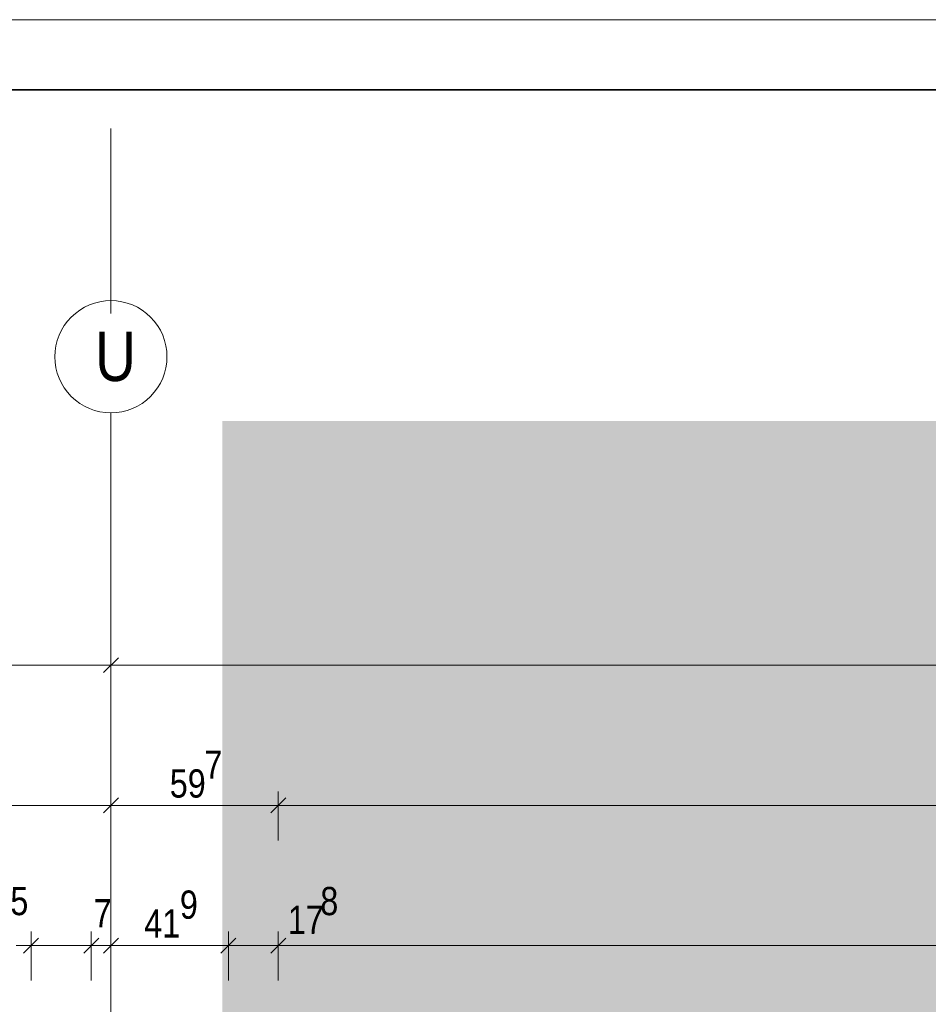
# Model space of a CAD drawing. Extents: x -420 to 300, y 62 to 1112.
# Tile 252 of 256: x -5 to 60, y 1042 to 1112. Entities that reach past the tile are written whole.
import ezdxf
from ezdxf.lldxf.tags import DXFTag

# ---------------------------------------------------------------- set-up
doc = ezdxf.new("R2010")
doc.units = 0
doc.layers.get('0').update_dxf_attribs({"lineweight": 13})
doc.layers.add('--Darstellung Teil 07-00', color=2, linetype='grob-A06CPUWHL0', lineweight=13, true_color=0xffff00, plot=False)
for name, color, linetype, lineweight in [('70 -71 Achsen- 1 Gebäudeachsen', 7, 'STRICHPUNKT2-A06CPUWML0', 18), ('iwb_Plankopf Rahmen', 7, 'Continuous', 35), ('Keine-A06CPUWIL0', 7, 'Continuous', 9)]:
    doc.layers.add(name, color=color, linetype=linetype, lineweight=lineweight)
doc.layers.add('70 -76 Bemaßung- 2 Allgemein', color=9, linetype='Continuous', lineweight=5, true_color=0x808080)
doc.layers.add('iwb_Layout BA_Markierung', color=7, linetype='Continuous', lineweight=9, true_color=0xbadcdc)
doc.styles.get("Standard").update_dxf_attribs({"font": 'ARIALN.TTF'})
tags = doc.linetypes.add('grob-A06CPUWHL0', pattern=[14, 3, -8, 3]).pattern_tags.tags
tags[8:9] = [DXFTag(74, 4), DXFTag(75, 0), DXFTag(340, '0'), DXFTag(46, 0.0), DXFTag(50, 0.0), DXFTag(44, 0.0), DXFTag(45, 0.0)]
tags[6:7] = [DXFTag(74, 4), DXFTag(75, 0), DXFTag(340, '0'), DXFTag(46, 0.0), DXFTag(50, 0.0), DXFTag(44, 0.0), DXFTag(45, 0.0)]
tags[4:5] = [DXFTag(74, 4), DXFTag(75, 0), DXFTag(340, '0'), DXFTag(46, 0.0), DXFTag(50, 0.0), DXFTag(44, 0.0), DXFTag(45, 0.0)]
tags = doc.linetypes.add('STRICHPUNKT2-A06CPUWML0', pattern=[12.7, 6.35, -3.175, 0, -3.175]).pattern_tags.tags
tags[10:11] = [DXFTag(74, 4), DXFTag(75, 0), DXFTag(340, '0'), DXFTag(46, 0.0), DXFTag(50, 0.0), DXFTag(44, 0.0), DXFTag(45, 0.0)]
tags[8:9] = [DXFTag(74, 4), DXFTag(75, 0), DXFTag(340, '0'), DXFTag(46, 0.0), DXFTag(50, 0.0), DXFTag(44, 0.0), DXFTag(45, 0.0)]
tags[6:7] = [DXFTag(74, 4), DXFTag(75, 0), DXFTag(340, '0'), DXFTag(46, 0.0), DXFTag(50, 0.0), DXFTag(44, 0.0), DXFTag(45, 0.0)]
tags[4:5] = [DXFTag(74, 4), DXFTag(75, 0), DXFTag(340, '0'), DXFTag(46, 0.0), DXFTag(50, 0.0), DXFTag(44, 0.0), DXFTag(45, 0.0)]

# ---------------------------------------------------------------- blocks, each defined once
blk = doc.blocks.new('Polygon-A06CPUWBL0', base_point=(9.64, 86.518))
at = {"color": 0, "linetype": 'ByBlock', "lineweight": -2, "ltscale": 0.13}
blk.add_solid([(9.807, 86.695), (9.64, 1083.814), (76.501, 86.518), (76.501, 1083.814)], dxfattribs=at)
blk = doc.blocks.new('Referenz-A06CPUWNL0', base_point=(-395.238, 76.953))
at = {"layer": '--Darstellung Teil 07-00', "color": 0, "linetype": 'grob-A06CPUWHL0', "lineweight": -2, "ltscale": 0.13}
blk.add_line((1.702, 1091.485), (1.702, 1104.674), dxfattribs=at)
at = {"layer": '70 -71 Achsen- 1 Gebäudeachsen', "color": 0, "linetype": 'STRICHPUNKT2-A06CPUWML0', "ltscale": 0.18}
blk.add_line((1.702, 1084.393), (1.702, 84.953), dxfattribs=at)
at = {"layer": '70 -76 Bemaßung- 2 Allgemein', "color": 0, "linetype": 'Continuous', "ltscale": 0.13}
for p, q in [((2.233, 1066.924), (1.172, 1065.863)), ((1.172, 1065.863), (2.233, 1066.924)), ((1.702, 1066.453), (1.702, 1067.393)), ((1.702, 1066.453), (1.702, 1067.393)), ((0.642, 1066.393), (-149.237, 1066.393)), ((2.202, 1066.393), (0.642, 1066.393)), ((1.202, 1066.393), (2.763, 1066.393)), ((76.501, 1066.393), (2.763, 1066.393)), ((1.702, 1056.453), (1.702, 1057.393)), ((1.702, 1056.453), (1.702, 1057.393)), ((13.642, 1053.893), (13.642, 1057.393)), ((13.642, 1053.893), (13.642, 1057.393)), ((0.642, 1056.393), (-301.237, 1056.393)), ((2.702, 1056.393), (0.642, 1056.393)), ((0.702, 1056.393), (2.763, 1056.393)), ((12.582, 1056.393), (2.763, 1056.393)), ((14.642, 1056.393), (12.582, 1056.393)), ((12.642, 1056.393), (14.703, 1056.393)), ((76.501, 1056.393), (14.703, 1056.393)), ((-3.998, 1043.893), (-3.998, 1047.393)), ((-3.998, 1043.893), (-3.998, 1047.393)), ((0.302, 1043.893), (0.302, 1047.393)), ((0.302, 1043.893), (0.302, 1047.393)), ((1.702, 1046.453), (1.702, 1047.393)), ((1.702, 1046.453), (1.702, 1047.393)), ((10.082, 1043.893), (10.082, 1047.393)), ((10.082, 1043.893), (10.082, 1047.393)), ((13.642, 1043.893), (13.642, 1047.393)), ((13.642, 1043.893), (13.642, 1047.393)), ((-2.998, 1046.393), (-5.058, 1046.393)), ((-2.998, 1046.393), (-5.058, 1046.393)), ((0.302, 1046.393), (-3.998, 1046.393)), ((-0.758, 1046.393), (-1.819, 1046.393)), ((1.302, 1046.393), (-0.758, 1046.393)), ((-0.698, 1046.393), (1.363, 1046.393)), ((1.702, 1046.393), (0.302, 1046.393)), ((0.702, 1046.393), (2.763, 1046.393)), ((0.702, 1046.393), (2.763, 1046.393)), ((1.363, 1046.393), (2.423, 1046.393)), ((2.763, 1046.393), (3.823, 1046.393)), ((9.022, 1046.393), (2.763, 1046.393)), ((9.022, 1046.393), (7.961, 1046.393)), ((11.082, 1046.393), (9.022, 1046.393)), ((11.082, 1046.393), (9.022, 1046.393)), ((13.642, 1046.393), (10.082, 1046.393)), ((12.642, 1046.393), (14.703, 1046.393)), ((12.642, 1046.393), (14.703, 1046.393)), ((14.703, 1046.393), (15.763, 1046.393)), ((76.501, 1046.393), (14.703, 1046.393))]:
    blk.add_line(p, q, dxfattribs=at)
at = {"layer": '70 -76 Bemaßung- 2 Allgemein', "color": 0, "linetype": 'Continuous', "lineweight": 20, "ltscale": 0.2}
for p, q in [((2.233, 1056.924), (1.172, 1055.863)), ((1.172, 1055.863), (2.233, 1056.924)), ((14.173, 1056.924), (13.112, 1055.863)), ((13.112, 1055.863), (14.173, 1056.924)), ((-3.467, 1046.924), (-4.528, 1045.863)), ((-3.467, 1046.924), (-4.528, 1045.863)), ((-0.228, 1045.863), (0.833, 1046.924)), ((0.833, 1046.924), (-0.228, 1045.863)), ((1.172, 1045.863), (2.233, 1046.924)), ((1.172, 1045.863), (2.233, 1046.924)), ((10.613, 1046.924), (9.552, 1045.863)), ((10.613, 1046.924), (9.552, 1045.863)), ((13.112, 1045.863), (14.173, 1046.924)), ((13.112, 1045.863), (14.173, 1046.924))]:
    blk.add_line(p, q, dxfattribs=at)
at = {"layer": 'Keine-A06CPUWIL0', "color": 0, "linetype": 'Continuous', "ltscale": 0.13}
for p, q in [((-0.183, 1091.921), (0.172, 1092.089)), ((0.172, 1092.089), (0.541, 1092.221)), ((0.541, 1092.221), (0.922, 1092.317)), ((0.922, 1092.317), (1.31, 1092.374)), ((1.31, 1092.374), (1.702, 1092.393)), ((1.702, 1092.393), (2.094, 1092.374)), ((2.094, 1092.374), (2.483, 1092.317)), ((2.483, 1092.317), (2.863, 1092.221)), ((2.863, 1092.221), (3.233, 1092.089)), ((3.233, 1092.089), (3.588, 1091.921)), ((-1.126, 1091.222), (-0.835, 1091.485)), ((-0.835, 1091.485), (-0.52, 1091.719)), ((-0.52, 1091.719), (-0.183, 1091.921)), ((3.588, 1091.921), (3.925, 1091.719)), ((3.925, 1091.719), (4.24, 1091.485)), ((4.24, 1091.485), (4.531, 1091.222)), ((-1.624, 1090.616), (-1.39, 1090.931)), ((-1.39, 1090.931), (-1.126, 1091.222)), ((4.531, 1091.222), (4.794, 1090.931)), ((4.794, 1090.931), (5.028, 1090.616)), ((-1.993, 1089.924), (-1.825, 1090.279)), ((-1.825, 1090.279), (-1.624, 1090.616)), ((5.028, 1090.616), (5.23, 1090.279)), ((5.23, 1090.279), (5.398, 1089.924)), ((-2.221, 1089.174), (-2.125, 1089.555)), ((-2.125, 1089.555), (-1.993, 1089.924)), ((5.398, 1089.924), (5.53, 1089.555)), ((5.53, 1089.555), (5.625, 1089.174)), ((-2.298, 1088.393), (-2.278, 1088.785)), ((-2.278, 1088.785), (-2.221, 1089.174)), ((5.625, 1089.174), (5.683, 1088.785)), ((5.683, 1088.785), (5.702, 1088.393)), ((-2.278, 1088.001), (-2.298, 1088.393)), ((-2.221, 1087.613), (-2.278, 1088.001)), ((5.683, 1088.001), (5.625, 1087.613)), ((5.702, 1088.393), (5.683, 1088.001)), ((-2.125, 1087.232), (-2.221, 1087.613)), ((-1.993, 1086.863), (-2.125, 1087.232)), ((5.53, 1087.232), (5.398, 1086.863)), ((5.625, 1087.613), (5.53, 1087.232)), ((-1.825, 1086.508), (-1.993, 1086.863)), ((-1.624, 1086.171), (-1.825, 1086.508)), ((5.23, 1086.508), (5.028, 1086.171)), ((5.398, 1086.863), (5.23, 1086.508)), ((-1.39, 1085.856), (-1.624, 1086.171)), ((-1.126, 1085.565), (-1.39, 1085.856)), ((4.794, 1085.856), (4.531, 1085.565)), ((5.028, 1086.171), (4.794, 1085.856)), ((-0.835, 1085.301), (-1.126, 1085.565)), ((-0.52, 1085.068), (-0.835, 1085.301)), ((-0.183, 1084.866), (-0.52, 1085.068)), ((3.925, 1085.068), (3.588, 1084.866)), ((4.24, 1085.301), (3.925, 1085.068)), ((4.531, 1085.565), (4.24, 1085.301)), ((0.172, 1084.698), (-0.183, 1084.866)), ((0.541, 1084.566), (0.172, 1084.698)), ((0.922, 1084.47), (0.541, 1084.566)), ((1.31, 1084.413), (0.922, 1084.47)), ((1.702, 1084.393), (1.31, 1084.413)), ((2.094, 1084.413), (1.702, 1084.393)), ((2.483, 1084.47), (2.094, 1084.413)), ((2.863, 1084.566), (2.483, 1084.47)), ((3.233, 1084.698), (2.863, 1084.566)), ((3.588, 1084.866), (3.233, 1084.698))]:
    blk.add_line(p, q, dxfattribs=at)
at = {"layer": '70 -76 Bemaßung- 2 Allgemein', "color": 0, "linetype": 'Continuous', "ltscale": 0.13, "char_height": 2.01377, "attachment_point": 1}
for s, insert in [('{\\fArial Narrow;7}', (8.374, 1060.305)), ('{\\fArial Narrow;59}', (5.901, 1058.963)), ('{\\fArial Narrow;8}', (16.64, 1050.578)), ('{\\fArial Narrow;5}', (-5.473, 1050.578)), ('{\\fArial Narrow;9}', (6.62, 1050.323)), ('{\\fArial Narrow;7}', (0.468, 1049.707)), ('{\\fArial Narrow;17}', (14.319, 1049.236)), ('{\\fArial Narrow;41}', (4.079, 1048.98))]:
    blk.add_mtext(s, dxfattribs=dict(at, insert=insert))
at = {"layer": 'Keine-A06CPUWIL0', "color": 0, "linetype": 'Continuous', "ltscale": 0.13, "insert": (0.57, 1090.184), "char_height": 3.5241, "attachment_point": 1}
blk.add_mtext('{\\fArial Narrow;U}', dxfattribs=at)

msp = doc.modelspace()

# ---------------------------------------------------------------- linework, layer by layer
at = {"layer": 'iwb_Plankopf Rahmen', "color": 8, "lineweight": 13, "ltscale": 0.13, "true_color": 0x808080}
msp.add_lwpolyline([(300.353, 62.433), (-419.647, 62.433), (-419.647, 1112.433), (300.353, 1112.433), (300.353, 62.433)], close=True, dxfattribs=at)
at = {"layer": 'iwb_Plankopf Rahmen', "ltscale": 0.35}
msp.add_lwpolyline([(-399.647, 67.433), (-399.647, 1107.433), (295.353, 1107.433), (295.353, 67.433), (-399.647, 67.433)], close=True, dxfattribs=at)

# ---------------------------------------------------------------- block references
at = {"color": 8, "lineweight": 13, "ltscale": 0.13, "true_color": 0x808080}
msp.add_blockref('Referenz-A06CPUWNL0', (-395.238, 76.953), dxfattribs=at)
at = {"layer": 'iwb_Layout BA_Markierung', "ltscale": 0.13}
msp.add_blockref('Polygon-A06CPUWBL0', (9.64, 86.518), dxfattribs=at)

doc.saveas('drawing.dxf')
